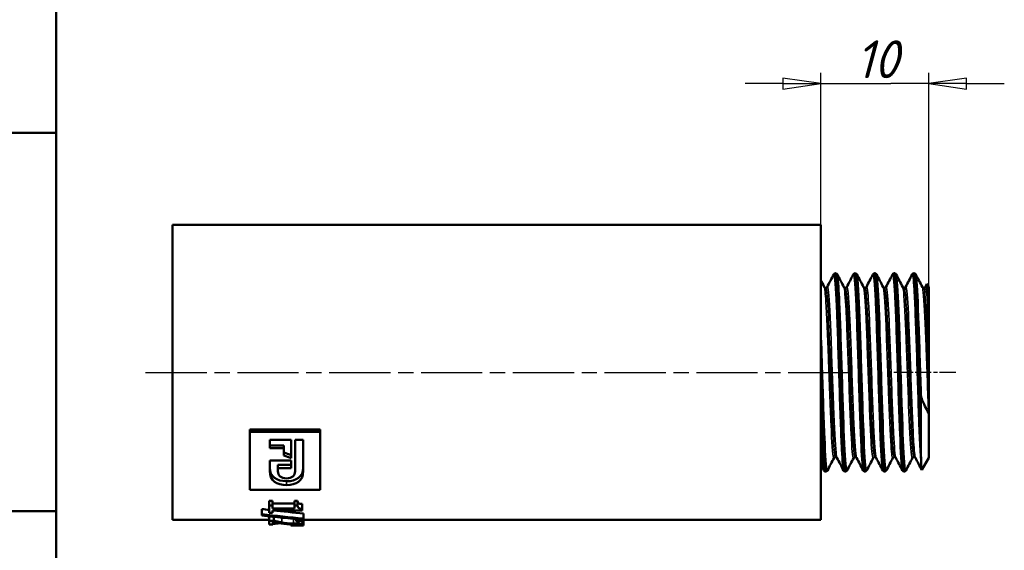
# Model space of a CAD drawing. Header units: millimetres. Extents: x -134 to 755, y -69 to 356.
# Tile 4 of 11: x 17 to 108, y 111 to 160. Entities that reach past the tile are written whole.
import ezdxf
from ezdxf.enums import TextEntityAlignment as Align

# ---------------------------------------------------------------- set-up
doc = ezdxf.new("R2010")
doc.units = ezdxf.units.MM
doc.linetypes.add('CHAIN', pattern=[0.7087, 0.4724, -0.0591, 0.1181, -0.0591])
for name, color, linetype, lineweight in [('Видимые тонкие (ГОСТ)', 7, 'Continuous', 35), ('Видимый контур (ГОСТ)', 7, 'Continuous', 50), ('Кромка (ГОСТ)', 7, 'Continuous', 50), ('Обозначение (ГОСТ)', 7, 'Continuous', 25), ('Осевая линия (ГОСТ)', 7, 'Continuous', 25), ('Размер (ГОСТ)', 7, 'Continuous', 25), ('Эскизная геометрия (ГОСТ)', 7, 'Continuous', 50)]:
    doc.layers.add(name, color=color, linetype=linetype, lineweight=lineweight)
doc.styles.get("Standard").update_dxf_attribs({"font": 'GOST Common Italic.ttf'})
doc.styles.add('Обычный текст (ГОСТ)', font='GOST Common Italic.ttf')
doc.dimstyles.new('Обычный (ГОСТ)', dxfattribs={"dimtxt": 3.5, "dimasz": 3.5, "dimexe": 1, "dimexo": 0, "dimgap": 0.5, "dimtad": 1, "dimrnd": 1e-08, "dimtxsty": 'Обычный текст (ГОСТ)', "dimblk": 'Filled-1', "dimcen": 0.09, "dimdle": 15, "dimclrd": 256, "dimclre": 256, "dimclrt": 256, "dimazin": 2, "dimtfac": 0.714286, "dimtdec": 3, "dimtmove": 0, "dimatfit": 3, "dimfxl": 1, "dimtolj": 1, "dimlwd": 25, "dimlwe": 25, "dimarcsym": 0})

# ---------------------------------------------------------------- blocks, each defined once
blk = doc.blocks.new('ГОСТ - Доп. графы 1')
at = {"layer": 'Эскизная геометрия (ГОСТ)'}
for p, q in [((-12, 145), (0, 145)), ((-7, 110), (0, 110))]:
    blk.add_line(p, q, dxfattribs=at)
at = {"layer": 'Обозначение (ГОСТ)', "lineweight": 30, "width": 0.8, "flags": 17}
for tag, p in [('Подп._и_дата_2', (-3.532, 127.511)), ('Инв._номер_дубликата', (-3.406, 97.466)), ('Взамен_инв._номера', (-3.46, 72.529)), ('Подп._и_дата_1', (-3.422, 42.352)), ('ИНВЕНТАРНЫЙ_НОМЕР', (-3.329, 12.683))]:
    blk.add_attdef(tag, text='', height=3.17, rotation=90, dxfattribs=at).set_placement(p, align=Align.MIDDLE_CENTER)
blk = doc.blocks.new('Рамки ГОСТ_ граница 297x210')
at = {"layer": 'Кромка (ГОСТ)'}
blk.add_line((20, 292), (20, 5), dxfattribs=at)
blk = doc.blocks.new('Filled-1')
at = {"color": 0}
for p, q in [((0, 0), (-1, 0.143)), ((-1, 0.143), (-1, -0.143)), ((-1, 0), (0, 0)), ((-1, -0.143), (0, 0))]:
    blk.add_line(p, q, dxfattribs=at)
at = {"color": 0, "flags": 128}
blk.add_lwpolyline([(-1, -0.143), (0, 0), (-1, 0.143), (-1, -0.143)], dxfattribs=at)
at = {"color": 0}
blk.add_solid([(-1, -0.143), (0, 0), (-1, 0.143), (-1, -0.143)], dxfattribs=at)
blk = doc.blocks.new('*D9')
at = {"layer": 'Defpoints', "color": 0, "linetype": 'Continuous', "transparency": 16777216}
for p in [(100.763, 154.55), (90.763, 141.485), (100.763, 135.733)]:
    blk.add_point(p, dxfattribs=at)
at = {"layer": 'Размер (ГОСТ)', "linetype": 'Continuous', "lineweight": 25, "transparency": 16777216}
for p, q in [((90.763, 141.485), (90.763, 155.55)), ((100.763, 135.733), (100.763, 155.55)), ((87.263, 154.55), (83.763, 154.55)), ((90.763, 154.55), (94.263, 154.55)), ((94.263, 154.55), (97.263, 154.55)), ((100.763, 154.55), (97.263, 154.55)), ((104.263, 154.55), (107.763, 154.55))]:
    blk.add_line(p, q, dxfattribs=at)
at = {"layer": 'Размер (ГОСТ)', "linetype": 'Continuous', "lineweight": 25, "transparency": 16777216, "xscale": 3.5, "yscale": 3.5, "zscale": 3.5}
blk.add_blockref('Filled-1', (90.763, 154.55), dxfattribs=at)
at = {"layer": 'Размер (ГОСТ)', "linetype": 'Continuous', "lineweight": 25, "transparency": 16777216, "xscale": 3.5, "yscale": 3.5, "zscale": 3.5, "rotation": 180}
blk.add_blockref('Filled-1', (100.763, 154.55), dxfattribs=at)
at = {"layer": 'Размер (ГОСТ)', "linetype": 'Continuous', "lineweight": 25, "transparency": 16777216, "insert": (94.001, 158.55), "char_height": 3.5, "attachment_point": 1, "style": 'Обычный текст (ГОСТ)'}
blk.add_mtext('\\A1;10', dxfattribs=at)

msp = doc.modelspace()

# ---------------------------------------------------------------- linework, layer by layer
at = {"layer": 'Видимые тонкие (ГОСТ)'}
for p, q in [((41.315, 117.769), (41.315, 117.4)), ((40.867, 114.398), (40.867, 113.951)), ((41.953, 114.292), (41.953, 113.844)), ((42.336, 114.041), (42.336, 113.868))]:
    msp.add_line(p, q, dxfattribs=at)
for points, knots in [([(92.874, 118.777), (92.816, 118.895), (92.758, 119.568), (92.699, 120.703), (92.625, 122.144), (92.551, 124.313), (92.477, 126.621), (92.402, 128.95), (92.327, 131.394), (92.252, 133.276), (92.178, 135.151), (92.103, 136.446), (92.028, 136.805), (92.008, 136.905), (91.987, 136.932), (91.966, 136.891)], [33.047809, 33.047809, 33.047809, 33.047809, 33.653923, 33.653923, 33.653923, 34.423433, 34.423433, 34.423433, 35.200244, 35.200244, 35.200244, 35.974411, 35.974411, 35.974411, 36.189402, 36.189402, 36.189402, 36.189402]), ([(93.214, 118.779), (93.191, 118.733), (93.168, 118.772), (93.145, 118.9), (93.07, 119.313), (92.996, 120.651), (92.922, 122.549), (92.848, 124.444), (92.773, 126.875), (92.699, 129.181), (92.625, 131.484), (92.551, 133.634), (92.477, 135.048), (92.42, 136.135), (92.363, 136.776), (92.306, 136.891)], [26.642451, 26.642451, 26.642451, 26.642451, 26.881587, 26.881587, 26.881587, 27.65284, 27.65284, 27.65284, 28.423174, 28.423174, 28.423174, 29.192683, 29.192683, 29.192683, 29.784044, 29.784044, 29.784044, 29.784044]), ([(94.69, 118.775), (94.626, 118.904), (94.562, 119.715), (94.498, 121.057), (94.42, 122.683), (94.342, 125.071), (94.264, 127.513), (94.189, 129.864), (94.115, 132.235), (94.04, 133.969), (93.965, 135.699), (93.89, 136.776), (93.815, 136.9), (93.804, 136.918), (93.793, 136.916), (93.782, 136.894)], [26.764624, 26.764624, 26.764624, 26.764624, 27.431463, 27.431463, 27.431463, 28.238953, 28.238953, 28.238953, 29.016239, 29.016239, 29.016239, 29.792121, 29.792121, 29.792121, 29.906216, 29.906216, 29.906216, 29.906216]), ([(95.03, 118.781), (95.001, 118.723), (94.972, 118.8), (94.943, 119.018), (94.869, 119.573), (94.794, 121.037), (94.72, 123.012), (94.646, 124.985), (94.572, 127.445), (94.498, 129.723), (94.42, 132.113), (94.342, 134.271), (94.264, 135.556), (94.217, 136.34), (94.169, 136.794), (94.122, 136.888)], [20.359266, 20.359266, 20.359266, 20.359266, 20.660984, 20.660984, 20.660984, 21.431053, 21.431053, 21.431053, 22.200713, 22.200713, 22.200713, 23.008204, 23.008204, 23.008204, 23.500859, 23.500859, 23.500859, 23.500859]), ([(96.507, 118.773), (96.506, 118.774), (96.505, 118.776), (96.505, 118.777), (96.43, 118.935), (96.356, 120.037), (96.281, 121.782), (96.207, 123.526), (96.132, 125.89), (96.058, 128.227), (95.983, 130.563), (95.909, 132.844), (95.834, 134.446), (95.76, 136.046), (95.686, 136.951), (95.611, 136.911), (95.607, 136.909), (95.603, 136.904), (95.599, 136.895)], [20.481439, 20.481439, 20.481439, 20.481439, 20.487809, 20.487809, 20.487809, 21.261404, 21.261404, 21.261404, 22.034423, 22.034423, 22.034423, 22.806892, 22.806892, 22.806892, 23.578833, 23.578833, 23.578833, 23.623031, 23.623031, 23.623031, 23.623031]), ([(96.846, 118.782), (96.807, 118.707), (96.768, 118.876), (96.729, 119.293), (96.654, 120.087), (96.579, 121.77), (96.505, 123.878), (96.43, 125.985), (96.356, 128.493), (96.281, 130.713), (96.207, 132.932), (96.132, 134.837), (96.058, 135.907), (96.018, 136.48), (95.978, 136.81), (95.938, 136.888)], [14.076081, 14.076081, 14.076081, 14.076081, 14.482866, 14.482866, 14.482866, 15.25706, 15.25706, 15.25706, 16.030654, 16.030654, 16.030654, 16.803674, 16.803674, 16.803674, 17.217673, 17.217673, 17.217673, 17.217673]), ([(98.323, 118.774), (98.316, 118.787), (98.308, 118.809), (98.301, 118.839), (98.227, 119.154), (98.153, 120.395), (98.079, 122.225), (98.003, 124.107), (97.926, 126.59), (97.85, 128.965), (97.775, 131.299), (97.7, 133.501), (97.625, 134.959), (97.555, 136.327), (97.485, 137.026), (97.415, 136.895)], [14.198253, 14.198253, 14.198253, 14.198253, 14.272539, 14.272539, 14.272539, 15.041871, 15.041871, 15.041871, 15.832791, 15.832791, 15.832791, 16.610353, 16.610353, 16.610353, 17.339846, 17.339846, 17.339846, 17.339846]), ([(98.662, 118.781), (98.616, 118.695), (98.57, 118.95), (98.524, 119.539), (98.449, 120.485), (98.375, 122.282), (98.301, 124.442), (98.227, 126.601), (98.153, 129.099), (98.079, 131.255), (98.003, 133.472), (97.926, 135.301), (97.85, 136.219), (97.818, 136.605), (97.786, 136.828), (97.754, 136.888)], [7.792895, 7.792895, 7.792895, 7.792895, 8.272266, 8.272266, 8.272266, 9.04179, 9.04179, 9.04179, 9.811122, 9.811122, 9.811122, 10.602042, 10.602042, 10.602042, 10.934488, 10.934488, 10.934488, 10.934488]), ([(100.082, 119.053), (100.008, 119.645), (99.934, 121.144), (99.859, 123.142), (99.785, 125.138), (99.711, 127.61), (99.637, 129.882), (99.562, 132.154), (99.488, 134.201), (99.414, 135.464), (99.353, 136.504), (99.292, 137.003), (99.231, 136.893)], [8.11048, 8.11048, 8.11048, 8.11048, 8.881511, 8.881511, 8.881511, 9.65231, 9.65231, 9.65231, 10.422882, 10.422882, 10.422882, 11.056661, 11.056661, 11.056661, 11.056661]), ([(100.082, 125.484), (100.008, 127.738), (99.934, 130.222), (99.859, 132.26), (99.785, 134.296), (99.711, 135.863), (99.637, 136.531), (99.614, 136.731), (99.592, 136.85), (99.57, 136.89)], [2.879731, 2.879731, 2.879731, 2.879731, 3.650762, 3.650762, 3.650762, 4.421561, 4.421561, 4.421561, 4.651303, 4.651303, 4.651303, 4.651303]), ([(94.083, 119.941), (94.068, 119.968), (94.053, 120.026), (94.038, 120.118), (93.961, 120.59), (93.884, 121.93), (93.806, 123.744), (93.729, 125.555), (93.652, 127.814), (93.575, 129.859), (93.498, 131.9), (93.42, 133.701), (93.343, 134.736), (93.287, 135.488), (93.231, 135.828), (93.175, 135.726)], [26.773561, 26.773561, 26.773561, 26.773561, 26.9285, 26.9285, 26.9285, 27.731394, 27.731394, 27.731394, 28.532895, 28.532895, 28.532895, 29.333111, 29.333111, 29.333111, 29.915153, 29.915153, 29.915153, 29.915153]), ([(95.899, 119.938), (95.896, 119.945), (95.892, 119.954), (95.888, 119.965), (95.811, 120.193), (95.734, 121.3), (95.657, 122.961), (95.58, 124.621), (95.503, 126.814), (95.426, 128.902), (95.349, 130.988), (95.273, 132.942), (95.196, 134.195), (95.128, 135.307), (95.059, 135.855), (94.991, 135.73)], [20.490375, 20.490375, 20.490375, 20.490375, 20.529033, 20.529033, 20.529033, 21.327987, 21.327987, 21.327987, 22.126396, 22.126396, 22.126396, 22.924286, 22.924286, 22.924286, 23.631968, 23.631968, 23.631968, 23.631968]), ([(97.715, 119.939), (97.647, 120.076), (97.578, 120.893), (97.51, 122.216), (97.432, 123.71), (97.355, 125.829), (97.277, 127.949), (97.2, 130.067), (97.123, 132.158), (97.045, 133.607), (96.968, 135.056), (96.891, 135.844), (96.814, 135.742), (96.811, 135.739), (96.809, 135.736), (96.807, 135.731)], [14.20719, 14.20719, 14.20719, 14.20719, 14.918868, 14.918868, 14.918868, 15.722384, 15.722384, 15.722384, 16.525166, 16.525166, 16.525166, 17.327242, 17.327242, 17.327242, 17.348783, 17.348783, 17.348783, 17.348783]), ([(92.005, 119.942), (91.987, 119.906), (91.97, 119.914), (91.952, 119.97), (91.875, 120.21), (91.798, 121.324), (91.721, 122.99), (91.641, 124.719), (91.562, 127.019), (91.482, 129.173), (91.405, 131.255), (91.327, 133.173), (91.25, 134.367), (91.199, 135.157), (91.148, 135.623), (91.097, 135.725)], [32.9167, 32.9167, 32.9167, 32.9167, 33.10089, 33.10089, 33.10089, 33.898983, 33.898983, 33.898983, 34.727452, 34.727452, 34.727452, 35.528003, 35.528003, 35.528003, 36.058292, 36.058292, 36.058292, 36.058292]), ([(92.136, 120.012), (92.071, 120.019), (92.006, 120.63), (91.94, 121.737), (91.863, 123.045), (91.786, 125.028), (91.709, 127.106), (91.63, 129.23), (91.551, 131.424), (91.473, 133.022), (91.395, 134.589), (91.318, 135.561), (91.241, 135.652), (91.236, 135.657), (91.232, 135.659), (91.228, 135.659)], [32.986723, 32.986723, 32.986723, 32.986723, 33.663981, 33.663981, 33.663981, 34.464299, 34.464299, 34.464299, 35.28221, 35.28221, 35.28221, 36.084898, 36.084898, 36.084898, 36.128316, 36.128316, 36.128316, 36.128316]), ([(92.267, 119.945), (92.239, 119.996), (92.211, 120.156), (92.183, 120.425), (92.106, 121.169), (92.029, 122.739), (91.952, 124.676), (91.875, 126.607), (91.798, 128.877), (91.721, 130.827), (91.641, 132.851), (91.562, 134.499), (91.482, 135.258), (91.441, 135.647), (91.4, 135.801), (91.359, 135.723)], [33.056746, 33.056746, 33.056746, 33.056746, 33.346681, 33.346681, 33.346681, 34.147049, 34.147049, 34.147049, 34.945142, 34.945142, 34.945142, 35.773611, 35.773611, 35.773611, 36.198339, 36.198339, 36.198339, 36.198339]), ([(93.821, 119.938), (93.816, 119.928), (93.811, 119.922), (93.806, 119.919), (93.729, 119.881), (93.652, 120.732), (93.575, 122.224), (93.498, 123.714), (93.42, 125.823), (93.343, 127.934), (93.266, 130.043), (93.189, 132.126), (93.112, 133.577), (93.046, 134.829), (92.98, 135.596), (92.913, 135.73)], [26.633514, 26.633514, 26.633514, 26.633514, 26.685236, 26.685236, 26.685236, 27.486736, 27.486736, 27.486736, 28.286952, 28.286952, 28.286952, 29.085991, 29.085991, 29.085991, 29.775107, 29.775107, 29.775107, 29.775107]), ([(93.952, 120.017), (93.901, 120.021), (93.849, 120.39), (93.798, 121.099), (93.72, 122.166), (93.643, 123.988), (93.565, 126.028), (93.488, 128.064), (93.411, 130.291), (93.334, 132.054), (93.256, 133.814), (93.179, 135.088), (93.102, 135.503), (93.083, 135.607), (93.063, 135.657), (93.044, 135.655)], [26.703538, 26.703538, 26.703538, 26.703538, 27.23755, 27.23755, 27.23755, 28.04134, 28.04134, 28.04134, 28.843843, 28.843843, 28.843843, 29.645166, 29.645166, 29.645166, 29.84513, 29.84513, 29.84513, 29.84513]), ([(95.637, 119.938), (95.567, 119.809), (95.497, 120.399), (95.426, 121.58), (95.349, 122.871), (95.273, 124.85), (95.196, 126.942), (95.119, 129.032), (95.042, 131.209), (94.965, 132.839), (94.888, 134.469), (94.812, 135.531), (94.735, 135.719), (94.733, 135.724), (94.731, 135.728), (94.729, 135.731)], [20.350329, 20.350329, 20.350329, 20.350329, 21.080237, 21.080237, 21.080237, 21.878127, 21.878127, 21.878127, 22.675526, 22.675526, 22.675526, 23.472457, 23.472457, 23.472457, 23.491922, 23.491922, 23.491922, 23.491922]), ([(95.768, 120.018), (95.73, 120.018), (95.692, 120.219), (95.653, 120.622), (95.576, 121.432), (95.499, 123.046), (95.422, 124.992), (95.345, 126.937), (95.268, 129.187), (95.19, 131.085), (95.113, 132.983), (95.036, 134.504), (94.959, 135.204), (94.926, 135.505), (94.893, 135.653), (94.86, 135.651)], [20.420352, 20.420352, 20.420352, 20.420352, 20.818638, 20.818638, 20.818638, 21.619368, 21.619368, 21.619368, 22.419577, 22.419577, 22.419577, 23.219291, 23.219291, 23.219291, 23.561945, 23.561945, 23.561945, 23.561945]), ([(97.453, 119.942), (97.395, 119.836), (97.336, 120.216), (97.277, 121.041), (97.2, 122.128), (97.123, 123.975), (97.045, 126.038), (96.968, 128.099), (96.891, 130.349), (96.814, 132.127), (96.736, 133.904), (96.659, 135.187), (96.582, 135.599), (96.57, 135.664), (96.558, 135.707), (96.545, 135.729)], [14.067144, 14.067144, 14.067144, 14.067144, 14.676225, 14.676225, 14.676225, 15.479007, 15.479007, 15.479007, 16.281083, 16.281083, 16.281083, 17.082481, 17.082481, 17.082481, 17.208736, 17.208736, 17.208736, 17.208736]), ([(97.584, 120.016), (97.56, 120.014), (97.535, 120.094), (97.511, 120.26), (97.433, 120.788), (97.356, 122.173), (97.278, 124.006), (97.201, 125.837), (97.123, 128.091), (97.045, 130.101), (96.968, 132.109), (96.89, 133.847), (96.813, 134.802), (96.767, 135.363), (96.722, 135.649), (96.676, 135.651)], [14.137167, 14.137167, 14.137167, 14.137167, 14.390832, 14.390832, 14.390832, 15.196698, 15.196698, 15.196698, 16.001825, 16.001825, 16.001825, 16.806242, 16.806242, 16.806242, 17.27876, 17.27876, 17.27876, 17.27876]), ([(99.27, 119.945), (99.226, 119.863), (99.182, 120.045), (99.139, 120.491), (99.062, 121.276), (98.985, 122.872), (98.908, 124.816), (98.832, 126.759), (98.755, 129.025), (98.678, 130.957), (98.601, 132.888), (98.525, 134.46), (98.448, 135.218), (98.419, 135.503), (98.39, 135.671), (98.361, 135.723)], [7.783958, 7.783958, 7.783958, 7.783958, 8.236611, 8.236611, 8.236611, 9.033514, 9.033514, 9.033514, 9.830195, 9.830195, 9.830195, 10.62666, 10.62666, 10.62666, 10.925551, 10.925551, 10.925551, 10.925551]), ([(99.4, 120.011), (99.392, 120.01), (99.384, 120.02), (99.375, 120.039), (99.298, 120.22), (99.221, 121.272), (99.144, 122.887), (99.067, 124.502), (98.99, 126.659), (98.913, 128.73), (98.836, 130.801), (98.759, 132.757), (98.682, 134.03), (98.619, 135.077), (98.556, 135.65), (98.492, 135.656)], [7.853982, 7.853982, 7.853982, 7.853982, 7.940812, 7.940812, 7.940812, 8.740278, 8.740278, 8.740278, 9.539513, 9.539513, 9.539513, 10.338524, 10.338524, 10.338524, 10.995574, 10.995574, 10.995574, 10.995574]), ([(99.531, 119.943), (99.477, 120.052), (99.423, 120.57), (99.369, 121.446), (99.292, 122.688), (99.215, 124.632), (99.139, 126.714), (99.062, 128.796), (98.985, 130.988), (98.908, 132.656), (98.832, 134.324), (98.755, 135.445), (98.678, 135.695), (98.66, 135.754), (98.642, 135.764), (98.623, 135.727)], [7.924005, 7.924005, 7.924005, 7.924005, 8.485636, 8.485636, 8.485636, 9.282769, 9.282769, 9.282769, 10.079673, 10.079673, 10.079673, 10.876354, 10.876354, 10.876354, 11.065597, 11.065597, 11.065597, 11.065597]), ([(100.753, 124.108), (100.676, 125.968), (100.599, 128.231), (100.522, 130.239), (100.445, 132.246), (100.368, 133.972), (100.291, 134.914), (100.253, 135.379), (100.216, 135.651), (100.178, 135.723)], [2.651504, 2.651504, 2.651504, 2.651504, 3.450148, 3.450148, 3.450148, 4.248524, 4.248524, 4.248524, 4.642366, 4.642366, 4.642366, 4.642366]), ([(100.763, 127.813), (100.686, 129.902), (100.609, 131.98), (100.532, 133.438), (100.457, 134.844), (100.383, 135.657), (100.309, 135.659)], [3.138807, 3.138807, 3.138807, 3.138807, 3.939794, 3.939794, 3.939794, 4.712389, 4.712389, 4.712389, 4.712389]), ([(100.753, 132.013), (100.676, 133.803), (100.599, 135.115), (100.522, 135.567), (100.495, 135.729), (100.467, 135.779), (100.439, 135.725)], [3.697663, 3.697663, 3.697663, 3.697663, 4.496307, 4.496307, 4.496307, 4.782412, 4.782412, 4.782412, 4.782412]), ([(91.398, 118.776), (91.385, 118.749), (91.372, 118.751), (91.359, 118.782), (91.284, 118.956), (91.21, 120.069), (91.136, 121.816), (91.061, 123.57), (90.986, 125.943), (90.912, 128.283), (90.862, 129.835), (90.813, 131.366), (90.763, 132.68)], [32.925637, 32.925637, 32.925637, 32.925637, 33.061517, 33.061517, 33.061517, 33.832766, 33.832766, 33.832766, 34.606934, 34.606934, 34.606934, 35.120565, 35.120565, 35.120565, 35.120565]), ([(91.058, 118.78), (91.009, 118.878), (90.961, 119.356), (90.912, 120.181), (90.862, 121.017), (90.813, 122.195), (90.763, 123.567)], [39.330994, 39.330994, 39.330994, 39.330994, 39.837683, 39.837683, 39.837683, 40.351315, 40.351315, 40.351315, 40.351315])]:
    msp.add_open_spline(points, degree=3, knots=knots, dxfattribs=at)
at = {"layer": 'Видимый контур (ГОСТ)'}
for p, q in [((30.763, 114.185), (30.763, 141.485)), ((30.763, 141.485), (90.763, 141.485)), ((90.763, 114.185), (90.763, 141.485)), ((92.128, 137.004), (92.145, 137.004)), ((93.944, 137.004), (93.961, 137.004)), ((95.76, 137.004), (95.777, 137.004)), ((97.576, 137.004), (97.593, 137.004)), ((99.392, 137.004), (99.409, 137.004)), ((100.439, 135.732), (100.589, 136.017)), ((100.763, 135.733), (100.599, 136.018)), ((100.763, 131.503), (100.763, 135.733)), ((100.763, 131.503), (100.763, 127.813)), ((100.763, 127.813), (100.763, 124.127)), ((100.763, 119.936), (100.763, 124.127)), ((37.916, 122.543), (44.416, 122.543)), ((37.916, 122.543), (37.916, 122.349)), ((37.916, 122.349), (44.416, 122.349)), ((37.916, 122.349), (37.916, 116.98)), ((44.416, 122.543), (44.416, 122.349)), ((44.416, 116.98), (44.416, 122.349)), ((100.029, 122.842), (100.029, 122.399)), ((39.754, 121.608), (41.752, 121.608)), ((39.754, 121.608), (39.754, 120.827)), ((41.752, 119.896), (41.752, 121.608)), ((42.104, 121.608), (42.104, 118.686)), ((42.104, 121.608), (42.858, 121.608)), ((42.858, 118.696), (42.858, 121.608)), ((39.754, 121.075), (41.077, 121.075)), ((41.077, 120.827), (39.754, 120.827)), ((41.077, 121.075), (41.077, 120.827)), ((41.077, 120.827), (41.077, 120.143)), ((39.754, 119.67), (41.752, 119.67)), ((39.754, 119.67), (39.754, 118.711)), ((41.752, 118.964), (41.752, 119.67)), ((100.763, 119.936), (100.121, 118.824)), ((40.517, 119.277), (40.517, 118.964)), ((40.517, 119.277), (41.752, 119.277)), ((40.517, 118.686), (40.517, 118.964)), ((41.752, 118.964), (40.517, 118.964)), ((91.22, 118.665), (91.237, 118.665)), ((93.036, 118.665), (93.053, 118.665)), ((94.852, 118.665), (94.869, 118.665)), ((96.668, 118.665), (96.685, 118.665)), ((98.484, 118.665), (98.501, 118.665)), ((44.416, 116.98), (37.916, 116.98)), ((39.701, 115.961), (40.012, 115.961)), ((39.701, 115.961), (39.701, 115.526)), ((40.012, 115.961), (40.012, 115.526)), ((42.055, 115.961), (42.334, 115.961)), ((42.055, 115.961), (42.055, 115.526)), ((42.334, 115.961), (42.334, 115.526)), ((39.039, 115.187), (39.039, 114.724)), ((39.701, 115.526), (40.012, 115.526)), ((39.701, 115.526), (39.701, 114.84)), ((40.012, 115.698), (42.055, 115.698)), ((40.012, 115.253), (40.012, 115.526)), ((40.012, 115.253), (42.055, 115.253)), ((40.012, 114.84), (40.012, 115.072)), ((42.759, 115.072), (40.012, 115.072)), ((42.055, 115.526), (42.334, 115.526)), ((42.055, 115.526), (42.055, 115.253)), ((42.759, 115.663), (42.759, 115.217)), ((42.759, 115.072), (42.759, 115.217)), ((30.763, 114.185), (39.701, 114.185)), ((39.039, 114.724), (39.039, 114.594)), ((40.012, 114.84), (39.701, 114.84)), ((39.701, 114.52), (39.701, 114.119)), ((39.701, 114.119), (40.133, 114.119)), ((39.701, 114.119), (39.701, 113.771)), ((40.054, 113.771), (40.054, 114.027)), ((40.133, 114.474), (40.133, 114.119)), ((42.195, 114.27), (42.195, 114.103)), ((42.195, 114.103), (42.63, 114.103)), ((42.195, 114.103), (42.195, 114.097)), ((42.63, 114.231), (42.63, 114.103)), ((42.813, 114.215), (42.813, 113.93)), ((42.885, 114.789), (42.885, 114.311)), ((42.885, 114.209), (42.885, 114.311)), ((42.885, 114.209), (42.885, 113.73)), ((42.885, 114.185), (90.763, 114.185)), ((40.054, 113.771), (39.701, 113.771)), ((41.699, 113.79), (41.699, 113.723)), ((41.699, 113.723), (41.699, 113.705)), ((41.699, 113.705), (41.699, 113.687)), ((41.699, 113.687), (41.699, 113.685)), ((41.699, 113.685), (42.885, 113.685)), ((42.885, 113.7), (42.885, 113.73)), ((42.885, 113.7), (42.885, 113.688)), ((42.885, 113.685), (42.885, 113.688))]:
    msp.add_line(p, q, dxfattribs=at)
for points in [[(91.359, 135.732), (91.561, 136.12), (91.764, 136.508), (91.966, 136.896)], [(92.306, 136.896), (92.508, 136.508), (92.711, 136.12), (92.913, 135.732)], [(93.175, 135.732), (93.378, 136.12), (93.58, 136.508), (93.782, 136.896)], [(94.122, 136.896), (94.324, 136.508), (94.527, 136.12), (94.729, 135.732)], [(94.991, 135.732), (95.194, 136.12), (95.396, 136.508), (95.599, 136.896)], [(95.938, 136.896), (96.14, 136.508), (96.343, 136.12), (96.545, 135.732)], [(96.807, 135.732), (97.01, 136.12), (97.212, 136.508), (97.415, 136.896)], [(97.754, 136.896), (97.957, 136.508), (98.159, 136.12), (98.361, 135.732)], [(98.623, 135.732), (98.826, 136.12), (99.028, 136.508), (99.231, 136.896)], [(99.57, 136.896), (99.773, 136.508), (99.975, 136.12), (100.178, 135.732)], [(90.763, 136.371), (90.875, 136.158), (90.986, 135.945), (91.097, 135.732)], [(100.763, 131.503), (100.76, 131.676), (100.757, 131.846), (100.753, 132.013)], [(41.077, 120.415), (41.302, 120.335), (41.527, 120.255), (41.752, 120.176)], [(41.752, 119.896), (41.527, 119.978), (41.302, 120.06), (41.077, 120.143)], [(92.005, 119.937), (91.803, 119.549), (91.6, 119.161), (91.398, 118.773)], [(92.874, 118.773), (92.672, 119.161), (92.47, 119.549), (92.267, 119.937)], [(93.821, 119.937), (93.619, 119.549), (93.416, 119.161), (93.214, 118.773)], [(94.69, 118.773), (94.488, 119.161), (94.286, 119.549), (94.083, 119.937)], [(95.637, 119.937), (95.435, 119.549), (95.232, 119.161), (95.03, 118.773)], [(96.507, 118.773), (96.304, 119.161), (96.102, 119.549), (95.899, 119.937)], [(97.453, 119.937), (97.251, 119.549), (97.048, 119.161), (96.846, 118.773)], [(98.323, 118.773), (98.12, 119.161), (97.918, 119.549), (97.715, 119.937)], [(99.27, 119.937), (99.067, 119.549), (98.865, 119.161), (98.662, 118.773)], [(100.112, 118.825), (99.918, 119.196), (99.725, 119.567), (99.531, 119.937)], [(39.754, 119.033), (39.754, 118.186), (40.42, 117.769), (41.315, 117.769)], [(41.315, 117.4), (40.42, 117.4), (39.754, 117.833), (39.754, 118.711)], [(40.517, 118.686), (40.517, 118.283), (40.802, 118.033), (41.31, 118.033)], [(41.31, 118.033), (41.807, 118.033), (42.104, 118.283), (42.104, 118.686)], [(41.315, 117.769), (42.22, 117.769), (42.858, 118.18), (42.858, 119.019)], [(42.858, 118.696), (42.858, 117.827), (42.22, 117.4), (41.315, 117.4)], [(91.058, 118.773), (90.96, 118.962), (90.862, 119.15), (90.763, 119.339)], [(100.121, 118.824), (100.108, 118.801), (100.095, 118.878), (100.082, 119.053)], [(39.039, 115.187), (39.259, 115.162), (39.48, 115.137), (39.701, 115.112)], [(40.062, 115.072), (41.003, 114.969), (41.944, 114.874), (42.885, 114.789)], [(39.039, 114.724), (40.321, 114.57), (41.603, 114.432), (42.885, 114.311)], [(42.885, 114.209), (41.603, 114.32), (40.321, 114.448), (39.039, 114.594)], [(40.054, 113.822), (40.273, 113.843), (40.493, 113.865), (40.712, 113.89)], [(41.699, 113.723), (42.094, 113.725), (42.489, 113.727), (42.885, 113.73)], [(42.885, 113.7), (42.489, 113.702), (42.094, 113.703), (41.699, 113.705)], [(41.699, 113.687), (42.094, 113.687), (42.489, 113.688), (42.885, 113.688)]]:
    msp.add_open_spline(points, degree=3, dxfattribs=at)
for points, knots in [([(91.966, 136.896), (91.975, 136.912), (91.985, 136.93), (92.019, 136.963), (92.034, 136.975), (92.075, 136.995), (92.1, 137.003), (92.127, 137.004)], [0, 0, 0, 0, 0.02826109, 0.02826109, 0.04295276, 0.04295276, 0.05817027, 0.05817027, 0.05817027, 0.05817027]), ([(92.127, 137.002), (92.191, 136.999), (92.254, 136.321), (92.318, 135.085), (92.392, 133.649), (92.466, 131.476), (92.54, 129.154), (92.614, 126.833), (92.688, 124.39), (92.762, 122.485), (92.837, 120.534), (92.913, 119.173), (92.989, 118.785), (93.004, 118.705), (93.02, 118.667), (93.036, 118.668)], [-36.129719, -36.129719, -36.129719, -36.129719, -35.469487, -35.469487, -35.469487, -34.701934, -34.701934, -34.701934, -33.934571, -33.934571, -33.934571, -33.148811, -33.148811, -33.148811, -32.986723, -32.986723, -32.986723, -32.986723]), ([(92.145, 137.004), (92.182, 137.003), (92.216, 136.989), (92.261, 136.958), (92.275, 136.942), (92.294, 136.917), (92.301, 136.906), (92.306, 136.896)], [0, 0, 0, 0, 0.02086898, 0.02086898, 0.04037878, 0.04037878, 0.0581412, 0.0581412, 0.0581412, 0.0581412]), ([(93.053, 118.67), (92.999, 118.673), (92.945, 119.156), (92.89, 120.07), (92.816, 121.319), (92.742, 123.361), (92.668, 125.641), (92.594, 127.919), (92.521, 130.409), (92.447, 132.438), (92.372, 134.485), (92.297, 136.039), (92.223, 136.671), (92.197, 136.892), (92.171, 136.999), (92.145, 136.997)], [26.702134, 26.702134, 26.702134, 26.702134, 27.264487, 27.264487, 27.264487, 28.03277, 28.03277, 28.03277, 28.800244, 28.800244, 28.800244, 29.574731, 29.574731, 29.574731, 29.84513, 29.84513, 29.84513, 29.84513]), ([(93.782, 136.896), (93.791, 136.912), (93.801, 136.93), (93.835, 136.963), (93.85, 136.975), (93.891, 136.995), (93.917, 137.003), (93.943, 137.004)], [0, 0, 0, 0, 0.02826109, 0.02826109, 0.04295276, 0.04295276, 0.05817027, 0.05817027, 0.05817027, 0.05817027]), ([(93.943, 136.999), (93.998, 136.996), (94.053, 136.503), (94.107, 135.571), (94.182, 134.304), (94.256, 132.239), (94.331, 129.942), (94.405, 127.647), (94.479, 125.146), (94.554, 123.123), (94.628, 121.101), (94.702, 119.58), (94.777, 118.973), (94.802, 118.769), (94.827, 118.669), (94.852, 118.671)], [-29.846534, -29.846534, -29.846534, -29.846534, -29.278398, -29.278398, -29.278398, -28.506261, -28.506261, -28.506261, -27.734717, -27.734717, -27.734717, -26.96374, -26.96374, -26.96374, -26.703538, -26.703538, -26.703538, -26.703538]), ([(93.961, 137.004), (93.998, 137.003), (94.032, 136.989), (94.077, 136.958), (94.091, 136.942), (94.11, 136.917), (94.117, 136.906), (94.122, 136.896)], [0, 0, 0, 0, 0.02086898, 0.02086898, 0.04037878, 0.04037878, 0.0581412, 0.0581412, 0.0581412, 0.0581412]), ([(94.869, 118.667), (94.807, 118.671), (94.745, 119.319), (94.682, 120.508), (94.608, 121.919), (94.534, 124.075), (94.46, 126.392), (94.383, 128.805), (94.306, 131.363), (94.229, 133.321), (94.155, 135.219), (94.08, 136.531), (94.005, 136.895), (93.99, 136.968), (93.976, 137.003), (93.961, 137.001)], [20.418949, 20.418949, 20.418949, 20.418949, 21.065496, 21.065496, 21.065496, 21.833159, 21.833159, 21.833159, 22.63257, 22.63257, 22.63257, 23.407682, 23.407682, 23.407682, 23.561945, 23.561945, 23.561945, 23.561945]), ([(95.599, 136.896), (95.607, 136.912), (95.618, 136.93), (95.651, 136.963), (95.667, 136.975), (95.707, 136.995), (95.733, 137.003), (95.759, 137.004)], [0, 0, 0, 0, 0.02826109, 0.02826109, 0.04295276, 0.04295276, 0.05817027, 0.05817027, 0.05817027, 0.05817027]), ([(95.759, 136.996), (95.802, 136.996), (95.845, 136.698), (95.889, 136.11), (95.963, 135.098), (96.037, 133.241), (96.111, 131.042), (96.184, 128.844), (96.258, 126.328), (96.332, 124.176), (96.409, 121.936), (96.486, 120.119), (96.563, 119.256), (96.598, 118.866), (96.633, 118.672), (96.668, 118.673)], [-23.563349, -23.563349, -23.563349, -23.563349, -23.116538, -23.116538, -23.116538, -22.348471, -22.348471, -22.348471, -21.580807, -21.580807, -21.580807, -20.781397, -20.781397, -20.781397, -20.420352, -20.420352, -20.420352, -20.420352]), ([(96.685, 118.665), (96.611, 118.661), (96.536, 119.611), (96.462, 121.255), (96.388, 122.897), (96.313, 125.214), (96.239, 127.571), (96.165, 129.927), (96.091, 132.296), (96.016, 134.033), (95.942, 135.768), (95.868, 136.852), (95.794, 136.989), (95.788, 136.999), (95.782, 137.004), (95.777, 137.004)], [14.135763, 14.135763, 14.135763, 14.135763, 14.907705, 14.907705, 14.907705, 15.67925, 15.67925, 15.67925, 16.450227, 16.450227, 16.450227, 17.22066, 17.22066, 17.22066, 17.27876, 17.27876, 17.27876, 17.27876]), ([(95.777, 137.004), (95.814, 137.003), (95.848, 136.989), (95.893, 136.958), (95.907, 136.942), (95.926, 136.917), (95.933, 136.906), (95.938, 136.896)], [0, 0, 0, 0, 0.02086898, 0.02086898, 0.04037878, 0.04037878, 0.0581412, 0.0581412, 0.0581412, 0.0581412]), ([(97.415, 136.896), (97.423, 136.912), (97.434, 136.93), (97.467, 136.963), (97.483, 136.975), (97.523, 136.995), (97.549, 137.003), (97.575, 137.004)], [0, 0, 0, 0, 0.02826109, 0.02826109, 0.04295276, 0.04295276, 0.05817027, 0.05817027, 0.05817027, 0.05817027]), ([(97.575, 136.996), (97.61, 136.998), (97.645, 136.805), (97.68, 136.416), (97.754, 135.588), (97.828, 133.878), (97.902, 131.753), (97.976, 129.63), (98.05, 127.115), (98.124, 124.891), (98.198, 122.669), (98.272, 120.763), (98.346, 119.686), (98.392, 119.018), (98.438, 118.675), (98.484, 118.672)], [-17.280163, -17.280163, -17.280163, -17.280163, -16.918662, -16.918662, -16.918662, -16.149479, -16.149479, -16.149479, -15.381197, -15.381197, -15.381197, -14.613723, -14.613723, -14.613723, -14.137167, -14.137167, -14.137167, -14.137167]), ([(98.501, 118.666), (98.492, 118.665), (98.484, 118.677), (98.475, 118.702), (98.401, 118.914), (98.327, 120.063), (98.253, 121.838), (98.179, 123.613), (98.105, 125.993), (98.031, 128.335), (97.955, 130.733), (97.88, 133.063), (97.804, 134.665), (97.734, 136.155), (97.663, 137), (97.593, 137.004)], [7.852578, 7.852578, 7.852578, 7.852578, 7.944479, 7.944479, 7.944479, 8.712032, 8.712032, 8.712032, 9.479395, 9.479395, 9.479395, 10.265155, 10.265155, 10.265155, 10.995574, 10.995574, 10.995574, 10.995574]), ([(97.593, 137.004), (97.63, 137.003), (97.664, 136.989), (97.709, 136.958), (97.723, 136.942), (97.743, 136.917), (97.749, 136.906), (97.754, 136.896)], [0, 0, 0, 0, 0.02086898, 0.02086898, 0.04037878, 0.04037878, 0.0581412, 0.0581412, 0.0581412, 0.0581412]), ([(99.231, 136.896), (99.239, 136.912), (99.25, 136.93), (99.284, 136.963), (99.299, 136.975), (99.339, 136.995), (99.365, 137.003), (99.392, 137.004)], [0, 0, 0, 0, 0.02826109, 0.02826109, 0.04295276, 0.04295276, 0.05817027, 0.05817027, 0.05817027, 0.05817027]), ([(99.392, 136.998), (99.415, 137.001), (99.438, 136.917), (99.461, 136.743), (99.535, 136.187), (99.609, 134.714), (99.683, 132.727), (99.758, 130.733), (99.832, 128.244), (99.906, 125.938), (99.947, 124.663), (99.988, 123.448), (100.029, 122.399)], [-10.996978, -10.996978, -10.996978, -10.996978, -10.756404, -10.756404, -10.756404, -9.98754, -9.98754, -9.98754, -9.216409, -9.216409, -9.216409, -8.790245, -8.790245, -8.790245, -8.790245]), ([(99.409, 137.004), (99.446, 137.003), (99.48, 136.989), (99.525, 136.958), (99.539, 136.942), (99.559, 136.917), (99.565, 136.906), (99.57, 136.896)], [0, 0, 0, 0, 0.02086898, 0.02086898, 0.04037878, 0.04037878, 0.0581412, 0.0581412, 0.0581412, 0.0581412]), ([(100.029, 122.842), (99.955, 124.813), (99.881, 127.289), (99.807, 129.596), (99.733, 131.902), (99.659, 134.013), (99.585, 135.357), (99.526, 136.421), (99.468, 136.994), (99.409, 137.001)], [2.565807, 2.565807, 2.565807, 2.565807, 3.334851, 3.334851, 3.334851, 4.103664, 4.103664, 4.103664, 4.712389, 4.712389, 4.712389, 4.712389]), ([(100.753, 132.013), (100.74, 132.613), (100.727, 133.165), (100.7, 134.151), (100.687, 134.578), (100.654, 135.458), (100.634, 135.803), (100.606, 136.01), (100.597, 136.034), (100.589, 136.017)], [-3.7685358, -3.7685358, -3.7685358, -3.7685358, -3.5601468, -3.5601468, -3.3499782, -3.3499782, -3.0326344, -3.0326344, -2.8914743, -2.8914743, -2.8914743, -2.8914743]), ([(91.097, 135.732), (91.099, 135.728), (91.104, 135.718), (91.129, 135.693), (91.142, 135.683), (91.179, 135.666), (91.203, 135.659), (91.228, 135.659)], [0, 0, 0, 0, 0.02807268, 0.02807268, 0.04282446, 0.04282446, 0.05812256, 0.05812256, 0.05812256, 0.05812256]), ([(91.228, 135.659), (91.264, 135.659), (91.297, 135.673), (91.335, 135.699), (91.344, 135.71), (91.355, 135.725), (91.358, 135.729), (91.359, 135.732)], [0, 0, 0, 0, 0.02209726, 0.02209726, 0.04103133, 0.04103133, 0.05809744, 0.05809744, 0.05809744, 0.05809744]), ([(92.913, 135.732), (92.915, 135.728), (92.92, 135.718), (92.945, 135.693), (92.958, 135.683), (92.995, 135.666), (93.019, 135.659), (93.044, 135.659)], [0, 0, 0, 0, 0.02807268, 0.02807268, 0.04282446, 0.04282446, 0.05812256, 0.05812256, 0.05812256, 0.05812256]), ([(93.044, 135.659), (93.08, 135.659), (93.114, 135.673), (93.151, 135.699), (93.161, 135.71), (93.171, 135.725), (93.174, 135.729), (93.175, 135.732)], [0, 0, 0, 0, 0.02209726, 0.02209726, 0.04103133, 0.04103133, 0.05809744, 0.05809744, 0.05809744, 0.05809744]), ([(94.729, 135.732), (94.731, 135.728), (94.736, 135.718), (94.762, 135.693), (94.775, 135.683), (94.811, 135.666), (94.836, 135.659), (94.86, 135.659)], [0, 0, 0, 0, 0.02807268, 0.02807268, 0.04282446, 0.04282446, 0.05812256, 0.05812256, 0.05812256, 0.05812256]), ([(94.86, 135.659), (94.896, 135.659), (94.93, 135.673), (94.967, 135.699), (94.977, 135.71), (94.988, 135.725), (94.99, 135.729), (94.991, 135.732)], [0, 0, 0, 0, 0.02209726, 0.02209726, 0.04103133, 0.04103133, 0.05809744, 0.05809744, 0.05809744, 0.05809744]), ([(96.545, 135.732), (96.547, 135.728), (96.552, 135.718), (96.578, 135.693), (96.591, 135.683), (96.627, 135.666), (96.652, 135.659), (96.676, 135.659)], [0, 0, 0, 0, 0.02807268, 0.02807268, 0.04282446, 0.04282446, 0.05812256, 0.05812256, 0.05812256, 0.05812256]), ([(96.676, 135.659), (96.712, 135.659), (96.746, 135.673), (96.783, 135.699), (96.793, 135.71), (96.804, 135.725), (96.806, 135.729), (96.807, 135.732)], [0, 0, 0, 0, 0.02209726, 0.02209726, 0.04103133, 0.04103133, 0.05809744, 0.05809744, 0.05809744, 0.05809744]), ([(98.361, 135.732), (98.364, 135.728), (98.368, 135.718), (98.394, 135.693), (98.407, 135.683), (98.443, 135.666), (98.468, 135.659), (98.492, 135.659)], [0, 0, 0, 0, 0.02807268, 0.02807268, 0.04282446, 0.04282446, 0.05812256, 0.05812256, 0.05812256, 0.05812256]), ([(98.492, 135.659), (98.528, 135.659), (98.562, 135.673), (98.599, 135.699), (98.609, 135.71), (98.62, 135.725), (98.622, 135.729), (98.623, 135.732)], [0, 0, 0, 0, 0.02209726, 0.02209726, 0.04103133, 0.04103133, 0.05809744, 0.05809744, 0.05809744, 0.05809744]), ([(100.178, 135.732), (100.18, 135.728), (100.184, 135.718), (100.21, 135.693), (100.223, 135.683), (100.259, 135.666), (100.284, 135.659), (100.309, 135.659)], [0, 0, 0, 0, 0.02807268, 0.02807268, 0.04282446, 0.04282446, 0.05812256, 0.05812256, 0.05812256, 0.05812256]), ([(100.309, 135.659), (100.344, 135.659), (100.378, 135.673), (100.416, 135.699), (100.425, 135.71), (100.436, 135.725), (100.438, 135.729), (100.439, 135.732)], [0, 0, 0, 0, 0.02209726, 0.02209726, 0.04103133, 0.04103133, 0.05809744, 0.05809744, 0.05809744, 0.05809744]), ([(91.237, 118.673), (91.194, 118.673), (91.152, 118.963), (91.109, 119.537), (91.035, 120.54), (90.961, 122.399), (90.887, 124.605), (90.845, 125.824), (90.804, 127.141), (90.763, 128.441)], [32.985319, 32.985319, 32.985319, 32.985319, 33.426426, 33.426426, 33.426426, 34.197557, 34.197557, 34.197557, 34.623721, 34.623721, 34.623721, 34.623721]), ([(90.763, 127.903), (90.837, 125.552), (90.912, 123.208), (90.986, 121.507), (91.06, 119.806), (91.134, 118.767), (91.208, 118.672), (91.212, 118.667), (91.216, 118.665), (91.22, 118.665)], [-40.848159, -40.848159, -40.848159, -40.848159, -40.079115, -40.079115, -40.079115, -39.310302, -39.310302, -39.310302, -39.269908, -39.269908, -39.269908, -39.269908]), ([(100.029, 122.842), (100.03, 123.444), (100.033, 124.015), (100.046, 124.912), (100.054, 125.236), (100.066, 125.411), (100.068, 125.444), (100.073, 125.471), (100.074, 125.477), (100.075, 125.483), (100.076, 125.484), (100.077, 125.486), (100.077, 125.487), (100.078, 125.488), (100.078, 125.488), (100.079, 125.488), (100.079, 125.489), (100.08, 125.488), (100.08, 125.488), (100.081, 125.487), (100.082, 125.486), (100.082, 125.484)], [-0.08893351, -0.08893351, -0.08893351, -0.08893351, -0.04569084, -0.04569084, -0.00901689, -0.00901689, -0.00327336, -0.00327336, -0.00192966, -0.00192966, -0.00143851, -0.00143851, -0.00118492, -0.00118492, -0.00099563, -0.00099563, -0.00079616, -0.00079616, -0.00050763, -0.00050763, 0, 0, 0, 0]), ([(100.082, 125.484), (100.192, 125.207), (100.303, 124.949), (100.527, 124.49), (100.639, 124.287), (100.753, 124.108)], [-0.2358611, -0.2358611, -0.2358611, -0.2358611, -0.1152134, -0.1152134, 0, 0, 0, 0]), ([(100.753, 124.108), (100.753, 124.108), (100.754, 124.107), (100.755, 124.106), (100.755, 124.106), (100.756, 124.106), (100.756, 124.106), (100.757, 124.107), (100.757, 124.107), (100.758, 124.108), (100.759, 124.109), (100.76, 124.112), (100.76, 124.114), (100.762, 124.119), (100.763, 124.123), (100.763, 124.127)], [-0.43519446, -0.43519446, -0.43519446, -0.43519446, -0.43232989, -0.43232989, -0.42977831, -0.42977831, -0.42799243, -0.42799243, -0.42619717, -0.42619717, -0.42374636, -0.42374636, -0.41953379, -0.41953379, -0.41120945, -0.41120945, -0.41120945, -0.41120945]), ([(100.082, 119.053), (100.065, 119.284), (100.053, 119.691), (100.036, 120.824), (100.03, 121.553), (100.029, 122.399)], [-0.6221508, -0.6221508, -0.6221508, -0.6221508, -0.3153364, -0.3153364, 0, 0, 0, 0]), ([(92.136, 120.01), (92.1, 120.01), (92.067, 119.996), (92.029, 119.97), (92.02, 119.959), (92.009, 119.944), (92.006, 119.94), (92.005, 119.937)], [0, 0, 0, 0, 0.02209726, 0.02209726, 0.04103133, 0.04103133, 0.05809744, 0.05809744, 0.05809744, 0.05809744]), ([(92.267, 119.937), (92.265, 119.941), (92.261, 119.951), (92.235, 119.976), (92.222, 119.986), (92.185, 120.003), (92.161, 120.01), (92.136, 120.01)], [0, 0, 0, 0, 0.02807268, 0.02807268, 0.04282446, 0.04282446, 0.05812256, 0.05812256, 0.05812256, 0.05812256]), ([(93.952, 120.01), (93.917, 120.01), (93.883, 119.996), (93.845, 119.97), (93.836, 119.959), (93.825, 119.944), (93.822, 119.94), (93.821, 119.937)], [0, 0, 0, 0, 0.02209726, 0.02209726, 0.04103133, 0.04103133, 0.05809744, 0.05809744, 0.05809744, 0.05809744]), ([(94.083, 119.937), (94.081, 119.941), (94.077, 119.951), (94.051, 119.976), (94.038, 119.986), (94.001, 120.003), (93.977, 120.01), (93.952, 120.01)], [0, 0, 0, 0, 0.02807268, 0.02807268, 0.04282446, 0.04282446, 0.05812256, 0.05812256, 0.05812256, 0.05812256]), ([(95.768, 120.01), (95.733, 120.01), (95.699, 119.996), (95.661, 119.97), (95.652, 119.959), (95.641, 119.944), (95.639, 119.94), (95.637, 119.937)], [0, 0, 0, 0, 0.02209726, 0.02209726, 0.04103133, 0.04103133, 0.05809744, 0.05809744, 0.05809744, 0.05809744]), ([(95.899, 119.937), (95.897, 119.941), (95.893, 119.951), (95.867, 119.976), (95.854, 119.986), (95.817, 120.003), (95.793, 120.01), (95.768, 120.01)], [0, 0, 0, 0, 0.02807268, 0.02807268, 0.04282446, 0.04282446, 0.05812256, 0.05812256, 0.05812256, 0.05812256]), ([(97.584, 120.01), (97.549, 120.01), (97.515, 119.996), (97.477, 119.97), (97.468, 119.959), (97.457, 119.944), (97.455, 119.94), (97.453, 119.937)], [0, 0, 0, 0, 0.02209726, 0.02209726, 0.04103133, 0.04103133, 0.05809744, 0.05809744, 0.05809744, 0.05809744]), ([(97.715, 119.937), (97.713, 119.941), (97.709, 119.951), (97.683, 119.976), (97.67, 119.986), (97.633, 120.003), (97.609, 120.01), (97.584, 120.01)], [0, 0, 0, 0, 0.02807268, 0.02807268, 0.04282446, 0.04282446, 0.05812256, 0.05812256, 0.05812256, 0.05812256]), ([(99.4, 120.01), (99.365, 120.01), (99.331, 119.996), (99.293, 119.97), (99.284, 119.959), (99.273, 119.944), (99.271, 119.94), (99.27, 119.937)], [0, 0, 0, 0, 0.02209726, 0.02209726, 0.04103133, 0.04103133, 0.05809744, 0.05809744, 0.05809744, 0.05809744]), ([(99.531, 119.937), (99.529, 119.941), (99.525, 119.951), (99.499, 119.976), (99.486, 119.986), (99.45, 120.003), (99.425, 120.01), (99.4, 120.01)], [0, 0, 0, 0, 0.02807268, 0.02807268, 0.04282446, 0.04282446, 0.05812256, 0.05812256, 0.05812256, 0.05812256]), ([(91.219, 118.665), (91.183, 118.666), (91.148, 118.68), (91.103, 118.711), (91.089, 118.727), (91.07, 118.752), (91.064, 118.763), (91.058, 118.773)], [0, 0, 0, 0, 0.02086898, 0.02086898, 0.04037878, 0.04037878, 0.0581412, 0.0581412, 0.0581412, 0.0581412]), ([(91.398, 118.773), (91.389, 118.757), (91.379, 118.739), (91.345, 118.706), (91.33, 118.694), (91.289, 118.674), (91.264, 118.666), (91.237, 118.665)], [0, 0, 0, 0, 0.02826109, 0.02826109, 0.04295276, 0.04295276, 0.05817027, 0.05817027, 0.05817027, 0.05817027]), ([(93.035, 118.665), (92.999, 118.666), (92.964, 118.68), (92.919, 118.711), (92.905, 118.727), (92.886, 118.752), (92.88, 118.763), (92.874, 118.773)], [0, 0, 0, 0, 0.02086898, 0.02086898, 0.04037878, 0.04037878, 0.0581412, 0.0581412, 0.0581412, 0.0581412]), ([(93.214, 118.773), (93.206, 118.757), (93.195, 118.739), (93.161, 118.706), (93.146, 118.694), (93.106, 118.674), (93.08, 118.666), (93.053, 118.665)], [0, 0, 0, 0, 0.02826109, 0.02826109, 0.04295276, 0.04295276, 0.05817027, 0.05817027, 0.05817027, 0.05817027]), ([(94.851, 118.665), (94.815, 118.666), (94.781, 118.68), (94.736, 118.711), (94.722, 118.727), (94.702, 118.752), (94.696, 118.763), (94.69, 118.773)], [0, 0, 0, 0, 0.02086898, 0.02086898, 0.04037878, 0.04037878, 0.0581412, 0.0581412, 0.0581412, 0.0581412]), ([(95.03, 118.773), (95.022, 118.757), (95.011, 118.739), (94.977, 118.706), (94.962, 118.694), (94.922, 118.674), (94.896, 118.666), (94.869, 118.665)], [0, 0, 0, 0, 0.02826109, 0.02826109, 0.04295276, 0.04295276, 0.05817027, 0.05817027, 0.05817027, 0.05817027]), ([(96.667, 118.665), (96.631, 118.666), (96.597, 118.68), (96.552, 118.711), (96.538, 118.727), (96.518, 118.752), (96.512, 118.763), (96.507, 118.773)], [0, 0, 0, 0, 0.02086898, 0.02086898, 0.04037878, 0.04037878, 0.0581412, 0.0581412, 0.0581412, 0.0581412]), ([(96.846, 118.773), (96.838, 118.757), (96.827, 118.739), (96.793, 118.706), (96.778, 118.694), (96.738, 118.674), (96.712, 118.666), (96.685, 118.665)], [0, 0, 0, 0, 0.02826109, 0.02826109, 0.04295276, 0.04295276, 0.05817027, 0.05817027, 0.05817027, 0.05817027]), ([(98.484, 118.665), (98.447, 118.666), (98.413, 118.68), (98.368, 118.711), (98.354, 118.727), (98.334, 118.752), (98.328, 118.763), (98.323, 118.773)], [0, 0, 0, 0, 0.02086898, 0.02086898, 0.04037878, 0.04037878, 0.0581412, 0.0581412, 0.0581412, 0.0581412]), ([(98.662, 118.773), (98.654, 118.757), (98.643, 118.739), (98.609, 118.706), (98.594, 118.694), (98.554, 118.674), (98.528, 118.666), (98.501, 118.665)], [0, 0, 0, 0, 0.02826109, 0.02826109, 0.04295276, 0.04295276, 0.05817027, 0.05817027, 0.05817027, 0.05817027]), ([(42.334, 115.961), (42.334, 115.858), (42.363, 115.785), (42.423, 115.74), (42.482, 115.694), (42.594, 115.669), (42.759, 115.663)], [0, 0, 0, 0, 1, 1, 1, 2, 2, 2, 2]), ([(42.334, 115.526), (42.334, 115.419), (42.363, 115.344), (42.423, 115.297), (42.482, 115.249), (42.594, 115.223), (42.759, 115.217)], [0, 0, 0, 0, 1, 1, 1, 2, 2, 2, 2]), ([(40.844, 113.868), (40.704, 113.89), (40.559, 113.915), (40.41, 113.947), (40.26, 113.978), (40.141, 114.005), (40.054, 114.027)], [0, 0, 0, 0, 1, 1, 1, 2, 2, 2, 2]), ([(40.133, 114.119), (40.26, 114.084), (40.382, 114.054), (40.5, 114.027), (40.617, 113.999), (40.74, 113.974), (40.867, 113.951)], [0, 0, 0, 0, 1, 1, 1, 2, 2, 2, 2]), ([(40.867, 113.951), (41.122, 113.905), (41.326, 113.878), (41.479, 113.864), (41.632, 113.85), (41.79, 113.844), (41.953, 113.844)], [0, 0, 0, 0, 1, 1, 1, 2, 2, 2, 2]), ([(42.363, 114.027), (42.34, 114.04), (42.312, 114.053), (42.279, 114.065), (42.246, 114.078), (42.218, 114.089), (42.195, 114.097)], [0, 0, 0, 0, 1, 1, 1, 2, 2, 2, 2]), ([(42.46, 113.936), (42.46, 113.95), (42.451, 113.965), (42.432, 113.98), (42.414, 113.996), (42.391, 114.011), (42.363, 114.027)], [0, 0, 0, 0, 1, 1, 1, 2, 2, 2, 2]), ([(42.63, 114.103), (42.671, 114.082), (42.712, 114.053), (42.752, 114.019), (42.793, 113.985), (42.813, 113.956), (42.813, 113.93)], [0, 0, 0, 0, 1, 1, 1, 2, 2, 2, 2]), ([(41.365, 113.807), (41.277, 113.813), (41.188, 113.822), (41.101, 113.833), (41.014, 113.843), (40.928, 113.855), (40.844, 113.868)], [0, 0, 0, 0, 1, 1, 1, 2, 2, 2, 2]), ([(41.976, 113.786), (41.855, 113.786), (41.745, 113.788), (41.645, 113.791), (41.544, 113.795), (41.451, 113.8), (41.365, 113.807)], [0, 0, 0, 0, 1, 1, 1, 2, 2, 2, 2]), ([(41.953, 113.844), (42.039, 113.844), (42.114, 113.846), (42.178, 113.85), (42.242, 113.854), (42.295, 113.86), (42.336, 113.868)], [0, 0, 0, 0, 1, 1, 1, 2, 2, 2, 2]), ([(42.813, 113.93), (42.813, 113.875), (42.738, 113.841), (42.587, 113.818), (42.436, 113.795), (42.232, 113.786), (41.976, 113.786)], [0, 0, 0, 0, 1, 1, 1, 2, 2, 2, 2]), ([(42.336, 113.868), (42.377, 113.876), (42.408, 113.886), (42.429, 113.897), (42.449, 113.908), (42.46, 113.921), (42.46, 113.936)], [0, 0, 0, 0, 1, 1, 1, 2, 2, 2, 2])]:
    msp.add_open_spline(points, degree=3, knots=knots, dxfattribs=at)
at = {"layer": 'Осевая линия (ГОСТ)', "linetype": 'CHAIN', "ltscale": 11.993792}
msp.add_line((28.263, 127.835), (93.263, 127.835), dxfattribs=at)
at = {"layer": 'Осевая линия (ГОСТ)', "linetype": 'CHAIN', "ltscale": 3.185248}
msp.add_line((103.263, 127.835), (97.529, 127.835), dxfattribs=at)

# ---------------------------------------------------------------- block references
for name, p in [('Рамки ГОСТ_ граница 297x210', (0, 0)), ('ГОСТ - Доп. графы 1', (20, 5))]:
    msp.add_blockref(name, p)

# ---------------------------------------------------------------- dimensions: what is measured, and where the dimension line sits
at = {"layer": 'Размер (ГОСТ)', "linetype": 'Continuous', "lineweight": 25}
dim = msp.add_linear_dim(base=(100.763, 154.55), p1=(90.763, 141.485), p2=(100.763, 135.733), angle=180, dimstyle='Обычный (ГОСТ)', override={"dimgap": 0.5, "dimdec": 2, "dimtol": 0, "dimlim": 0, "dimtp": 0, "dimtm": 0, "dimtdec": 3, "dimtofl": 0}, dxfattribs=at)
dim.commit()
dim.dimension.update_dxf_attribs({"geometry": '*D9', "text_midpoint": (95.763, 154.55), "dimtype": 160})

doc.saveas('drawing.dxf')
